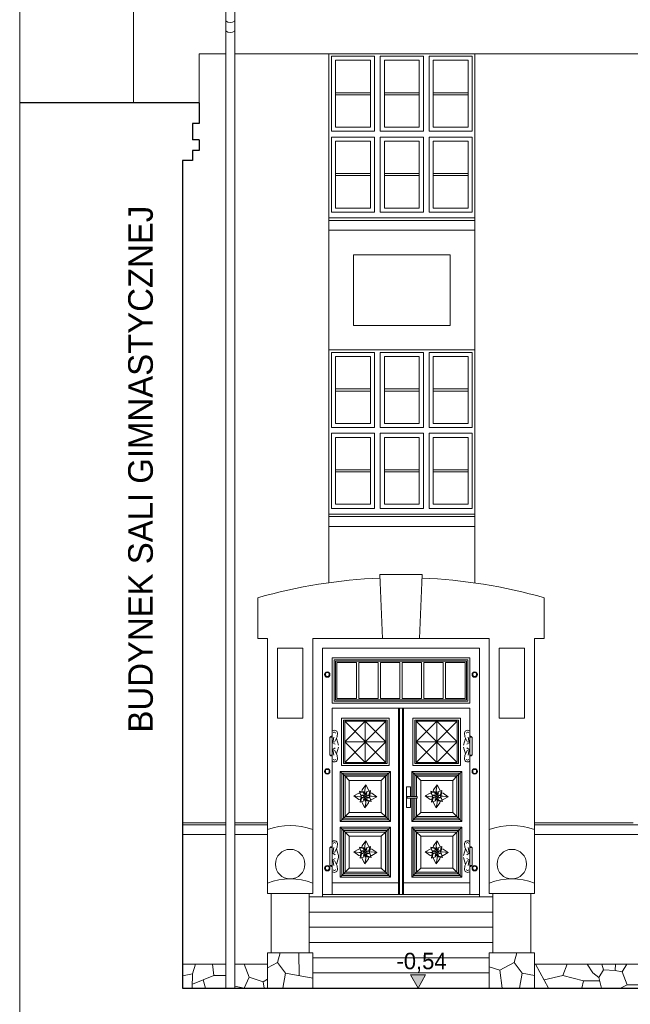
# Model space of a CAD drawing. Extents: x -394022 to -71759, y -12022 to 18278.
# Tile 8 of 91: x -323544 to -316105, y -4190 to 7808. Entities that reach past the tile are written whole.
import ezdxf

# ---------------------------------------------------------------- set-up
doc = ezdxf.new("R2010")
doc.units = 0
doc.header["$MEASUREMENT"] = 0
for name, color, linetype, lineweight in [('Arch opisy_Nr_Pióra__1', 7, 'Continuous', 25), ('ARCH TABELA_Nr_Pióra__21', 7, 'Continuous', 13), ('Arch wymiary_Nr_Pióra__21', 7, 'Continuous', 13), ('INWENT ODWODNIENIE_Nr_Pióra__21', 7, 'Continuous', 13), ('INWENT TEREN_Nr_Pióra__1', 7, 'Continuous', 25), ('INWENT. DRZWI_Nr_Pióra__21', 7, 'Continuous', 13), ('INWENT.ŚCIANY_Nr_Pióra__1', 7, 'Continuous', 25), ('INWENT.ŚCIANY_Nr_Pióra__21', 7, 'Continuous', 13), ('Istniejące schody_Nr_Pióra__21', 7, 'Continuous', 13)]:
    doc.layers.add(name, color=color, linetype=linetype, lineweight=lineweight)
doc.layers.add('Arch wymiary', color=7, linetype='Continuous')
doc.layers.add('INWENT.ŚCIANY_Nr_Pióra__2', color=7, linetype='Continuous', lineweight=13, true_color=0x7f7f7f)
doc.styles.add('GENERATED_STYLE_1', font='txt')
doc.styles.add('GENERATED_STYLE_4', font='txt')

# ---------------------------------------------------------------- blocks, each defined once
blk = doc.blocks.new('Wymiary_16', base_point=(-318690, -3992))
at = {"layer": 'Arch wymiary_Nr_Pióra__21', "linetype": 'Continuous'}
blk.add_hatch(color=256, dxfattribs=at).paths.add_polyline_path([(-318690, -3992), (-318783, -3832), (-318598, -3832)], flags=0)
for p, q in [((-318690, -3992), (-318783, -3832)), ((-318783, -3832), (-318598, -3832)), ((-318598, -3832), (-318690, -3992)), ((-318690, -3992), (-318810, -3992)), ((-318690, -3992), (-318570, -3992))]:
    blk.add_line(p, q, dxfattribs=at)
at = {"layer": 'Arch wymiary_Nr_Pióra__21', "insert": (-318953, -3800), "char_height": 200, "attachment_point": 7, "style": 'GENERATED_STYLE_1'}
blk.add_mtext('{-0,54}', dxfattribs=at)

msp = doc.modelspace()

# ---------------------------------------------------------------- linework, layer by layer
at = {"layer": 'ARCH TABELA_Nr_Pióra__21', "linetype": 'Continuous'}
msp.add_line((-323543.7, -11421.6), (-323543.7, 18278.4), dxfattribs=at)
at = {"layer": 'INWENT ODWODNIENIE_Nr_Pióra__21', "linetype": 'Continuous'}
for p, q in [((-321033.7, 10793.4), (-321033.7, -3991.8)), ((-320923.7, 10793.4), (-320923.7, -3991.8))]:
    msp.add_line(p, q, dxfattribs=at)
for centre in [(-320978.7, 7859.1), (-320978.7, 7739.1)]:
    msp.add_arc(centre, 86, 230.25507, 309.74493, dxfattribs=at)
at = {"layer": 'INWENT TEREN_Nr_Pióra__1', "linetype": 'Continuous'}
msp.add_line((-321558.7, -3991.8), (-276368.7, -3991.8), dxfattribs=at)
at = {"layer": 'INWENT. DRZWI_Nr_Pióra__21', "linetype": 'Continuous'}
for p, q in [((-319746.2, 7363.2), (-319746.2, 6448.2)), ((-319746.2, 7363.2), (-319221.2, 7363.2)), ((-319221.2, 6448.2), (-319221.2, 7363.2)), ((-319151.2, 6448.2), (-319151.2, 7363.2)), ((-319151.2, 7363.2), (-318626.2, 7363.2)), ((-318626.2, 6448.2), (-318626.2, 7363.2)), ((-318556.2, 6448.2), (-318556.2, 7363.2)), ((-318556.2, 7363.2), (-318031.2, 7363.2)), ((-318031.2, 6448.2), (-318031.2, 7363.2)), ((-319696.2, 6498.2), (-319696.2, 7313.2)), ((-319271.2, 7313.2), (-319696.2, 7313.2)), ((-319271.2, 6498.2), (-319271.2, 7313.2)), ((-319101.2, 6498.2), (-319101.2, 7313.2)), ((-319101.2, 7313.2), (-318676.2, 7313.2)), ((-318676.2, 6498.2), (-318676.2, 7313.2)), ((-318506.2, 6498.2), (-318506.2, 7313.2)), ((-318506.2, 7313.2), (-318081.2, 7313.2)), ((-318081.2, 6498.2), (-318081.2, 7313.2)), ((-319271.2, 6918.7), (-319696.2, 6918.7)), ((-319271.2, 6892.7), (-319696.2, 6892.7)), ((-319101.2, 6918.7), (-318676.2, 6918.7)), ((-319101.2, 6892.7), (-318676.2, 6892.7)), ((-318506.2, 6918.7), (-318081.2, 6918.7)), ((-318506.2, 6892.7), (-318081.2, 6892.7)), ((-319271.2, 6498.2), (-319696.2, 6498.2)), ((-319101.2, 6498.2), (-318676.2, 6498.2)), ((-318506.2, 6498.2), (-318081.2, 6498.2)), ((-319746.2, 6448.2), (-319221.2, 6448.2)), ((-319746.2, 6378.2), (-319221.2, 6378.2)), ((-319746.2, 6378.2), (-319746.2, 5463.2)), ((-319221.2, 5463.2), (-319221.2, 6378.2)), ((-319151.2, 6448.2), (-318626.2, 6448.2)), ((-319151.2, 5463.2), (-319151.2, 6378.2)), ((-319151.2, 6378.2), (-318626.2, 6378.2)), ((-318626.2, 5463.2), (-318626.2, 6378.2)), ((-318556.2, 6448.2), (-318031.2, 6448.2)), ((-318556.2, 5463.2), (-318556.2, 6378.2)), ((-318556.2, 6378.2), (-318031.2, 6378.2)), ((-318031.2, 5463.2), (-318031.2, 6378.2)), ((-319696.2, 5513.2), (-319696.2, 6328.2)), ((-319271.2, 6328.2), (-319696.2, 6328.2)), ((-319271.2, 5513.2), (-319271.2, 6328.2)), ((-319101.2, 5513.2), (-319101.2, 6328.2)), ((-319101.2, 6328.2), (-318676.2, 6328.2)), ((-318676.2, 5513.2), (-318676.2, 6328.2)), ((-318506.2, 5513.2), (-318506.2, 6328.2)), ((-318506.2, 6328.2), (-318081.2, 6328.2)), ((-318081.2, 5513.2), (-318081.2, 6328.2)), ((-319271.2, 5933.7), (-319696.2, 5933.7)), ((-319271.2, 5907.7), (-319696.2, 5907.7)), ((-319101.2, 5933.7), (-318676.2, 5933.7)), ((-319101.2, 5907.7), (-318676.2, 5907.7)), ((-318506.2, 5933.7), (-318081.2, 5933.7)), ((-318506.2, 5907.7), (-318081.2, 5907.7)), ((-319746.2, 5463.2), (-319221.2, 5463.2)), ((-319271.2, 5513.2), (-319696.2, 5513.2)), ((-319151.2, 5463.2), (-318626.2, 5463.2)), ((-319101.2, 5513.2), (-318676.2, 5513.2)), ((-318556.2, 5463.2), (-318031.2, 5463.2)), ((-318506.2, 5513.2), (-318081.2, 5513.2)), ((-319746.2, 3753.2), (-319746.2, 2838.2)), ((-319746.2, 3753.2), (-319221.2, 3753.2)), ((-319221.2, 2838.2), (-319221.2, 3753.2)), ((-319151.2, 2838.2), (-319151.2, 3753.2)), ((-319151.2, 3753.2), (-318626.2, 3753.2)), ((-318626.2, 2838.2), (-318626.2, 3753.2)), ((-318556.2, 2838.2), (-318556.2, 3753.2)), ((-318556.2, 3753.2), (-318031.2, 3753.2)), ((-318031.2, 2838.2), (-318031.2, 3753.2)), ((-319696.2, 2888.2), (-319696.2, 3703.2)), ((-319271.2, 3703.2), (-319696.2, 3703.2)), ((-319271.2, 2888.2), (-319271.2, 3703.2)), ((-319101.2, 2888.2), (-319101.2, 3703.2)), ((-319101.2, 3703.2), (-318676.2, 3703.2)), ((-318676.2, 2888.2), (-318676.2, 3703.2)), ((-318506.2, 2888.2), (-318506.2, 3703.2)), ((-318506.2, 3703.2), (-318081.2, 3703.2)), ((-318081.2, 2888.2), (-318081.2, 3703.2)), ((-319271.2, 3308.7), (-319696.2, 3308.7)), ((-319271.2, 3282.7), (-319696.2, 3282.7)), ((-319101.2, 3308.7), (-318676.2, 3308.7)), ((-319101.2, 3282.7), (-318676.2, 3282.7)), ((-318506.2, 3308.7), (-318081.2, 3308.7)), ((-318506.2, 3282.7), (-318081.2, 3282.7)), ((-319271.2, 2888.2), (-319696.2, 2888.2)), ((-319101.2, 2888.2), (-318676.2, 2888.2)), ((-318506.2, 2888.2), (-318081.2, 2888.2)), ((-319746.2, 2838.2), (-319221.2, 2838.2)), ((-319746.2, 2768.2), (-319221.2, 2768.2)), ((-319746.2, 2768.2), (-319746.2, 1853.2)), ((-319221.2, 1853.2), (-319221.2, 2768.2)), ((-319151.2, 2838.2), (-318626.2, 2838.2)), ((-319151.2, 1853.2), (-319151.2, 2768.2)), ((-319151.2, 2768.2), (-318626.2, 2768.2)), ((-318626.2, 1853.2), (-318626.2, 2768.2)), ((-318556.2, 2838.2), (-318031.2, 2838.2)), ((-318556.2, 1853.2), (-318556.2, 2768.2)), ((-318556.2, 2768.2), (-318031.2, 2768.2)), ((-318031.2, 1853.2), (-318031.2, 2768.2)), ((-319696.2, 1903.2), (-319696.2, 2718.2)), ((-319271.2, 2718.2), (-319696.2, 2718.2)), ((-319271.2, 1903.2), (-319271.2, 2718.2)), ((-319101.2, 1903.2), (-319101.2, 2718.2)), ((-319101.2, 2718.2), (-318676.2, 2718.2)), ((-318676.2, 1903.2), (-318676.2, 2718.2)), ((-318506.2, 1903.2), (-318506.2, 2718.2)), ((-318506.2, 2718.2), (-318081.2, 2718.2)), ((-318081.2, 1903.2), (-318081.2, 2718.2)), ((-319271.2, 2323.7), (-319696.2, 2323.7)), ((-319271.2, 2297.7), (-319696.2, 2297.7)), ((-319101.2, 2323.7), (-318676.2, 2323.7)), ((-319101.2, 2297.7), (-318676.2, 2297.7)), ((-318506.2, 2323.7), (-318081.2, 2323.7)), ((-318506.2, 2297.7), (-318081.2, 2297.7)), ((-319746.2, 1853.2), (-319221.2, 1853.2)), ((-319271.2, 1903.2), (-319696.2, 1903.2)), ((-319151.2, 1853.2), (-318626.2, 1853.2)), ((-319101.2, 1903.2), (-318676.2, 1903.2)), ((-318556.2, 1853.2), (-318031.2, 1853.2)), ((-318506.2, 1903.2), (-318081.2, 1903.2)), ((-318058.7, 33.2), (-319738.7, 33.2)), ((-319738.7, -521.8), (-319738.7, 33.2)), ((-319738.7, -496.8), (-319738.7, 8.2)), ((-319713.7, -496.8), (-319713.7, 8.2)), ((-318083.7, 8.2), (-319713.7, 8.2)), ((-318083.7, -496.8), (-318083.7, 8.2)), ((-318058.7, -521.8), (-318058.7, 33.2)), ((-319696.2, -479.3), (-319696.2, -9.3)), ((-318101.2, -9.3), (-319696.2, -9.3)), ((-319678.7, -461.8), (-319678.7, -26.8)), ((-319440.4, -26.8), (-319678.7, -26.8)), ((-319440.4, -461.8), (-319440.4, -26.8)), ((-319414.4, -461.8), (-319414.4, -26.8)), ((-319176.1, -26.8), (-319414.4, -26.8)), ((-319176.1, -461.8), (-319176.1, -26.8)), ((-319150.1, -461.8), (-319150.1, -26.8)), ((-318911.7, -26.8), (-319150.1, -26.8)), ((-318911.7, -461.8), (-318911.7, -26.8)), ((-318885.7, -461.8), (-318885.7, -26.8)), ((-318647.4, -26.8), (-318885.7, -26.8)), ((-318647.4, -461.8), (-318647.4, -26.8)), ((-318621.4, -461.8), (-318621.4, -26.8)), ((-318383.1, -26.8), (-318621.4, -26.8)), ((-318383.1, -461.8), (-318383.1, -26.8)), ((-318118.7, -26.8), (-318357.1, -26.8)), ((-318357.1, -461.8), (-318357.1, -26.8)), ((-318118.7, -461.8), (-318118.7, -26.8)), ((-318101.2, -479.3), (-318101.2, -9.3)), ((-318101.2, -479.3), (-319696.2, -479.3)), ((-319440.4, -461.8), (-319678.7, -461.8)), ((-319176.1, -461.8), (-319414.4, -461.8)), ((-318911.7, -461.8), (-319150.1, -461.8)), ((-318647.4, -461.8), (-318885.7, -461.8)), ((-318383.1, -461.8), (-318621.4, -461.8)), ((-318118.7, -461.8), (-318357.1, -461.8)), ((-318058.7, -521.8), (-319738.7, -521.8)), ((-318058.7, -581.8), (-319738.7, -581.8)), ((-319738.7, -2851.8), (-319738.7, -581.8)), ((-318083.7, -496.8), (-319713.7, -496.8)), ((-318928.7, -2851.8), (-318928.7, -581.8)), ((-318918.7, -2851.8), (-318918.7, -581.8)), ((-318878.7, -2851.8), (-318878.7, -581.8)), ((-318868.7, -2851.8), (-318868.7, -581.8)), ((-318058.7, -2851.8), (-318058.7, -581.8)), ((-319623.7, -701.8), (-319043.7, -701.8)), ((-319623.7, -701.8), (-319623.7, -1281.8)), ((-319043.7, -701.8), (-319043.7, -1281.8)), ((-318173.7, -701.8), (-318753.7, -701.8)), ((-318753.7, -701.8), (-318753.7, -1281.8)), ((-318173.7, -701.8), (-318173.7, -1281.8)), ((-319598.7, -726.8), (-319598.7, -1256.8)), ((-319598.7, -726.8), (-319068.7, -726.8)), ((-319583.7, -741.8), (-319583.7, -1241.8)), ((-319583.7, -741.8), (-319083.7, -741.8)), ((-319083.7, -1241.8), (-319583.7, -741.8)), ((-319083.7, -741.8), (-319583.7, -1241.8)), ((-319333.7, -741.8), (-319583.7, -991.8)), ((-319333.7, -741.8), (-319333.7, -1241.8)), ((-319083.7, -991.8), (-319333.7, -741.8)), ((-319083.7, -741.8), (-319083.7, -1241.8)), ((-319068.7, -726.8), (-319068.7, -1256.8)), ((-318728.7, -726.8), (-318728.7, -1256.8)), ((-318198.7, -726.8), (-318728.7, -726.8)), ((-318213.7, -741.8), (-318713.7, -741.8)), ((-318713.7, -741.8), (-318713.7, -1241.8)), ((-318713.7, -1241.8), (-318213.7, -741.8)), ((-318713.7, -741.8), (-318213.7, -1241.8)), ((-318713.7, -991.8), (-318463.7, -741.8)), ((-318463.7, -741.8), (-318463.7, -1241.8)), ((-318463.7, -741.8), (-318213.7, -991.8)), ((-318213.7, -741.8), (-318213.7, -1241.8)), ((-318198.7, -726.8), (-318198.7, -1256.8)), ((-319763.7, -1153.9), (-319763.7, -933.9)), ((-319763.7, -933.9), (-319738.7, -933.9)), ((-319738.7, -933.9), (-319738.7, -1153.9)), ((-319715.1, -933), (-319727.9, -1003)), ((-319676.4, -932.3), (-319708.6, -995.4)), ((-319685, -949.2), (-319658.7, -1031.3)), ((-319673.8, -883.9), (-319676.4, -932.3)), ((-318112.4, -949.2), (-318138.8, -1031.3)), ((-318123.6, -883.9), (-318121, -932.3)), ((-318121, -932.3), (-318088.8, -995.4)), ((-318082.4, -933), (-318069.5, -1003)), ((-318033.7, -933.9), (-318058.7, -933.9)), ((-318058.7, -933.9), (-318058.7, -1153.9)), ((-318033.7, -1153.9), (-318033.7, -933.9)), ((-319727.9, -1003), (-319701.1, -1021.7)), ((-319727.9, -1084.8), (-319701.1, -1066.2)), ((-319685, -1138.7), (-319658.7, -1056.6)), ((-319083.7, -991.8), (-319583.7, -991.8)), ((-319583.7, -991.8), (-319333.7, -1241.8)), ((-319333.7, -1241.8), (-319083.7, -991.8)), ((-318713.7, -991.8), (-318213.7, -991.8)), ((-318463.7, -1241.8), (-318713.7, -991.8)), ((-318213.7, -991.8), (-318463.7, -1241.8)), ((-318112.4, -1138.7), (-318138.8, -1056.6)), ((-318069.5, -1003), (-318096.4, -1021.7)), ((-318069.5, -1084.8), (-318096.4, -1066.2)), ((-319738.7, -1153.9), (-319763.7, -1153.9)), ((-319715.1, -1154.8), (-319727.9, -1084.8)), ((-319676.4, -1155.5), (-319708.6, -1092.5)), ((-319673.8, -1204), (-319676.4, -1155.5)), ((-318123.6, -1204), (-318121, -1155.5)), ((-318121, -1155.5), (-318088.8, -1092.5)), ((-318082.4, -1154.8), (-318069.5, -1084.8)), ((-318058.7, -1153.9), (-318033.7, -1153.9)), ((-319623.7, -1281.8), (-319043.7, -1281.8)), ((-319598.7, -1256.8), (-319068.7, -1256.8)), ((-319583.7, -1241.8), (-319083.7, -1241.8)), ((-318173.7, -1281.8), (-318753.7, -1281.8)), ((-318198.7, -1256.8), (-318728.7, -1256.8)), ((-318213.7, -1241.8), (-318713.7, -1241.8)), ((-319028.7, -1351.8), (-319638.7, -1351.8)), ((-319638.7, -1351.8), (-319638.7, -1961.8)), ((-319638.7, -1351.8), (-319578.7, -1411.8)), ((-319618.7, -1371.8), (-319618.7, -1941.8)), ((-319048.7, -1371.8), (-319618.7, -1371.8)), ((-319068.7, -1391.8), (-319598.7, -1391.8)), ((-319598.7, -1391.8), (-319598.7, -1921.8)), ((-319088.7, -1411.8), (-319578.7, -1411.8)), ((-319578.7, -1411.8), (-319578.7, -1901.8)), ((-319578.7, -1411.8), (-319528.7, -1461.8)), ((-319088.7, -1411.8), (-319138.7, -1461.8)), ((-319028.7, -1351.8), (-319088.7, -1411.8)), ((-319088.7, -1411.8), (-319088.7, -1901.8)), ((-319068.7, -1391.8), (-319068.7, -1921.8)), ((-319048.7, -1371.8), (-319048.7, -1941.8)), ((-319028.7, -1351.8), (-319028.7, -1961.8)), ((-318158.7, -1351.8), (-318768.7, -1351.8)), ((-318768.7, -1351.8), (-318768.7, -1656.8)), ((-318768.7, -1351.8), (-318708.7, -1411.8)), ((-318748.7, -1371.8), (-318748.7, -1656.8)), ((-318178.7, -1371.8), (-318748.7, -1371.8)), ((-318198.7, -1391.8), (-318728.7, -1391.8)), ((-318728.7, -1391.8), (-318728.7, -1656.8)), ((-318218.7, -1411.8), (-318708.7, -1411.8)), ((-318708.7, -1411.8), (-318708.7, -1656.8)), ((-318708.7, -1411.8), (-318658.7, -1461.8)), ((-318218.7, -1411.8), (-318268.7, -1461.8)), ((-318158.7, -1351.8), (-318218.7, -1411.8)), ((-318218.7, -1411.8), (-318218.7, -1901.8)), ((-318198.7, -1391.8), (-318198.7, -1921.8)), ((-318178.7, -1371.8), (-318178.7, -1941.8)), ((-318158.7, -1351.8), (-318158.7, -1961.8)), ((-319528.7, -1461.8), (-319528.7, -1851.8)), ((-319138.7, -1461.8), (-319528.7, -1461.8)), ((-319328.4, -1516.8), (-319372.7, -1578.1)), ((-319338.8, -1580.4), (-319328.4, -1516.8)), ((-319328.4, -1516.8), (-319294.8, -1578.1)), ((-319138.7, -1461.8), (-319138.7, -1851.8)), ((-318783.7, -1541.8), (-318833.7, -1541.8)), ((-318833.7, -1541.8), (-318833.7, -1791.8)), ((-318783.7, -1656.8), (-318783.7, -1541.8)), ((-318658.7, -1461.8), (-318658.7, -1851.8)), ((-318268.7, -1461.8), (-318658.7, -1461.8)), ((-318458.4, -1516.8), (-318502.7, -1578.1)), ((-318468.8, -1580.4), (-318458.4, -1516.8)), ((-318458.4, -1516.8), (-318424.8, -1578.1)), ((-318268.7, -1461.8), (-318268.7, -1851.8)), ((-319473.7, -1651.5), (-319412.5, -1617.8)), ((-319473.7, -1651.5), (-319412.5, -1695.8)), ((-319410.2, -1661.8), (-319473.7, -1651.5)), ((-319412.5, -1617.8), (-319397.6, -1615.5)), ((-319381, -1659.2), (-319410.2, -1661.8)), ((-319388.3, -1643.8), (-319404.9, -1593.3)), ((-319346.8, -1602.2), (-319404.9, -1593.3)), ((-319388.3, -1669.8), (-319397.2, -1728)), ((-319355, -1610.2), (-319393.5, -1604.3)), ((-319374.8, -1646.4), (-319388.3, -1643.8)), ((-319374.8, -1667.2), (-319388.3, -1669.8)), ((-319380.4, -1678.1), (-319386.3, -1716.6)), ((-319368.9, -1643.8), (-319383.2, -1650.1)), ((-319379.7, -1665.1), (-319383.2, -1650.1)), ((-319357.6, -1640.8), (-319381, -1636.2)), ((-319359.2, -1674), (-319380.4, -1678.1)), ((-319368.9, -1669.9), (-319379.7, -1665.1)), ((-319372.7, -1578.1), (-319375.9, -1597.8)), ((-319352.8, -1650.7), (-319368.9, -1643.8)), ((-319352.8, -1662.9), (-319368.9, -1669.9)), ((-319350.9, -1631.3), (-319355, -1610.2)), ((-319339.9, -1637.8), (-319346.8, -1602.2)), ((-319339.9, -1675.9), (-319346.8, -1711.4)), ((-319333.7, -1636.8), (-319338.8, -1580.4)), ((-319333.7, -1676.8), (-319328.7, -1733.2)), ((-319327.6, -1637.8), (-319320.7, -1602.2)), ((-319327.6, -1675.9), (-319320.7, -1711.4)), ((-319320.7, -1602.2), (-319270.3, -1585.6)), ((-319317.7, -1632.9), (-319313.2, -1609.6)), ((-319314.7, -1650.7), (-319298.6, -1643.8)), ((-319314.7, -1662.9), (-319298.6, -1669.9)), ((-319309.8, -1672.9), (-319286.5, -1677.4)), ((-319308.2, -1639.7), (-319287.1, -1635.6)), ((-319298.6, -1643.8), (-319287.8, -1648.5)), ((-319298.6, -1669.9), (-319284.3, -1663.5)), ((-319294.8, -1578.1), (-319292.4, -1592.9)), ((-319292.6, -1646.4), (-319279.2, -1643.8)), ((-319292.6, -1667.2), (-319279.2, -1669.8)), ((-319287.8, -1648.5), (-319284.3, -1663.5)), ((-319287.1, -1635.6), (-319281.2, -1597.1)), ((-319286.4, -1654.4), (-319257.3, -1651.8)), ((-319279.2, -1643.8), (-319270.3, -1585.6)), ((-319279.2, -1669.8), (-319262.5, -1720.3)), ((-319255, -1617.8), (-319274.7, -1614.7)), ((-319257.3, -1651.8), (-319193.7, -1662.1)), ((-319193.7, -1662.1), (-319255, -1617.8)), ((-319193.7, -1662.1), (-319255, -1695.8)), ((-318823.7, -1656.8), (-318703.7, -1656.8)), ((-318823.7, -1676.8), (-318823.7, -1656.8)), ((-318703.7, -1676.8), (-318823.7, -1676.8)), ((-318783.7, -1791.8), (-318783.7, -1676.8)), ((-318768.7, -1676.8), (-318768.7, -1961.8)), ((-318748.7, -1676.8), (-318748.7, -1941.8)), ((-318728.7, -1676.8), (-318728.7, -1921.8)), ((-318708.7, -1676.8), (-318708.7, -1901.8)), ((-318703.7, -1656.8), (-318703.7, -1676.8)), ((-318603.7, -1651.5), (-318542.5, -1617.8)), ((-318603.7, -1651.5), (-318542.5, -1695.8)), ((-318540.2, -1661.8), (-318603.7, -1651.5)), ((-318542.5, -1617.8), (-318527.6, -1615.5)), ((-318511, -1659.2), (-318540.2, -1661.8)), ((-318518.3, -1643.8), (-318534.9, -1593.3)), ((-318476.8, -1602.2), (-318534.9, -1593.3)), ((-318518.3, -1669.8), (-318527.2, -1728)), ((-318485, -1610.2), (-318523.5, -1604.3)), ((-318504.8, -1646.4), (-318518.3, -1643.8)), ((-318504.8, -1667.2), (-318518.3, -1669.8)), ((-318510.4, -1678.1), (-318516.3, -1716.6)), ((-318498.9, -1643.8), (-318513.2, -1650.1)), ((-318509.7, -1665.1), (-318513.2, -1650.1)), ((-318487.6, -1640.8), (-318511, -1636.2)), ((-318489.2, -1674), (-318510.4, -1678.1)), ((-318498.9, -1669.9), (-318509.7, -1665.1)), ((-318502.7, -1578.1), (-318505.9, -1597.8)), ((-318482.8, -1650.7), (-318498.9, -1643.8)), ((-318482.8, -1662.9), (-318498.9, -1669.9)), ((-318480.9, -1631.3), (-318485, -1610.2)), ((-318469.9, -1637.8), (-318476.8, -1602.2)), ((-318469.9, -1675.9), (-318476.8, -1711.4)), ((-318463.7, -1636.8), (-318468.8, -1580.4)), ((-318463.7, -1676.8), (-318458.7, -1733.2)), ((-318457.6, -1637.8), (-318450.7, -1602.2)), ((-318457.6, -1675.9), (-318450.7, -1711.4)), ((-318450.7, -1602.2), (-318400.3, -1585.6)), ((-318447.7, -1632.9), (-318443.2, -1609.6)), ((-318444.7, -1650.7), (-318428.6, -1643.8)), ((-318444.7, -1662.9), (-318428.6, -1669.9)), ((-318439.8, -1672.9), (-318416.5, -1677.4)), ((-318438.2, -1639.7), (-318417.1, -1635.6)), ((-318428.6, -1643.8), (-318417.8, -1648.5)), ((-318428.6, -1669.9), (-318414.3, -1663.5)), ((-318424.8, -1578.1), (-318422.4, -1592.9)), ((-318422.6, -1646.4), (-318409.2, -1643.8)), ((-318422.6, -1667.2), (-318409.2, -1669.8)), ((-318417.8, -1648.5), (-318414.3, -1663.5)), ((-318417.1, -1635.6), (-318411.2, -1597.1)), ((-318416.4, -1654.4), (-318387.3, -1651.8)), ((-318409.2, -1643.8), (-318400.3, -1585.6)), ((-318409.2, -1669.8), (-318392.5, -1720.3)), ((-318385, -1617.8), (-318404.7, -1614.7)), ((-318387.3, -1651.8), (-318323.7, -1662.1)), ((-318323.7, -1662.1), (-318385, -1617.8)), ((-318323.7, -1662.1), (-318385, -1695.8)), ((-319412.5, -1695.8), (-319392.8, -1699)), ((-319346.8, -1711.4), (-319397.2, -1728)), ((-319372.7, -1735.6), (-319375.1, -1720.7)), ((-319339, -1796.8), (-319372.7, -1735.6)), ((-319349.8, -1680.7), (-319354.3, -1704)), ((-319328.7, -1733.2), (-319339, -1796.8)), ((-319339, -1796.8), (-319294.8, -1735.6)), ((-319320.7, -1711.4), (-319262.5, -1720.3)), ((-319316.6, -1682.3), (-319312.5, -1703.5)), ((-319312.5, -1703.5), (-319274, -1709.4)), ((-319294.8, -1735.6), (-319291.6, -1715.8)), ((-319255, -1695.8), (-319269.8, -1698.2)), ((-318833.7, -1791.8), (-318783.7, -1791.8)), ((-318542.5, -1695.8), (-318522.8, -1699)), ((-318476.8, -1711.4), (-318527.2, -1728)), ((-318502.7, -1735.6), (-318505.1, -1720.7)), ((-318469, -1796.8), (-318502.7, -1735.6)), ((-318479.8, -1680.7), (-318484.3, -1704)), ((-318458.7, -1733.2), (-318469, -1796.8)), ((-318469, -1796.8), (-318424.8, -1735.6)), ((-318450.7, -1711.4), (-318392.5, -1720.3)), ((-318446.6, -1682.3), (-318442.5, -1703.5)), ((-318442.5, -1703.5), (-318404, -1709.4)), ((-318424.8, -1735.6), (-318421.6, -1715.8)), ((-318385, -1695.8), (-318399.8, -1698.2)), ((-319638.7, -1961.8), (-319578.7, -1901.8)), ((-319578.7, -1901.8), (-319528.7, -1851.8)), ((-319088.7, -1901.8), (-319578.7, -1901.8)), ((-319138.7, -1851.8), (-319528.7, -1851.8)), ((-319088.7, -1901.8), (-319138.7, -1851.8)), ((-319028.7, -1961.8), (-319088.7, -1901.8)), ((-318768.7, -1961.8), (-318708.7, -1901.8)), ((-318708.7, -1901.8), (-318658.7, -1851.8)), ((-318218.7, -1901.8), (-318708.7, -1901.8)), ((-318268.7, -1851.8), (-318658.7, -1851.8)), ((-318218.7, -1901.8), (-318268.7, -1851.8)), ((-318158.7, -1961.8), (-318218.7, -1901.8)), ((-319028.7, -1961.8), (-319638.7, -1961.8)), ((-319028.7, -2031.8), (-319638.7, -2031.8)), ((-319638.7, -2031.8), (-319638.7, -2641.8)), ((-319638.7, -2031.8), (-319578.7, -2091.8)), ((-319048.7, -1941.8), (-319618.7, -1941.8)), ((-319068.7, -1921.8), (-319598.7, -1921.8)), ((-319028.7, -2031.8), (-319088.7, -2091.8)), ((-319028.7, -2031.8), (-319028.7, -2641.8)), ((-318158.7, -1961.8), (-318768.7, -1961.8)), ((-318158.7, -2031.8), (-318768.7, -2031.8)), ((-318768.7, -2031.8), (-318768.7, -2641.8)), ((-318768.7, -2031.8), (-318708.7, -2091.8)), ((-318178.7, -1941.8), (-318748.7, -1941.8)), ((-318198.7, -1921.8), (-318728.7, -1921.8)), ((-318158.7, -2031.8), (-318218.7, -2091.8)), ((-318158.7, -2031.8), (-318158.7, -2641.8)), ((-319618.7, -2051.8), (-319618.7, -2621.8)), ((-319048.7, -2051.8), (-319618.7, -2051.8)), ((-319068.7, -2071.8), (-319598.7, -2071.8)), ((-319598.7, -2071.8), (-319598.7, -2601.8)), ((-319088.7, -2091.8), (-319578.7, -2091.8)), ((-319578.7, -2091.8), (-319578.7, -2581.8)), ((-319578.7, -2091.8), (-319528.7, -2141.8)), ((-319528.7, -2141.8), (-319528.7, -2531.8)), ((-319138.7, -2141.8), (-319528.7, -2141.8)), ((-319088.7, -2091.8), (-319138.7, -2141.8)), ((-319138.7, -2141.8), (-319138.7, -2531.8)), ((-319088.7, -2091.8), (-319088.7, -2581.8)), ((-319068.7, -2071.8), (-319068.7, -2601.8)), ((-319048.7, -2051.8), (-319048.7, -2621.8)), ((-318748.7, -2051.8), (-318748.7, -2621.8)), ((-318178.7, -2051.8), (-318748.7, -2051.8)), ((-318198.7, -2071.8), (-318728.7, -2071.8)), ((-318728.7, -2071.8), (-318728.7, -2601.8)), ((-318218.7, -2091.8), (-318708.7, -2091.8)), ((-318708.7, -2091.8), (-318708.7, -2581.8)), ((-318708.7, -2091.8), (-318658.7, -2141.8)), ((-318658.7, -2141.8), (-318658.7, -2531.8)), ((-318268.7, -2141.8), (-318658.7, -2141.8)), ((-318218.7, -2091.8), (-318268.7, -2141.8)), ((-318268.7, -2141.8), (-318268.7, -2531.8)), ((-318218.7, -2091.8), (-318218.7, -2581.8)), ((-318198.7, -2071.8), (-318198.7, -2601.8)), ((-318178.7, -2051.8), (-318178.7, -2621.8)), ((-319715.1, -2278.8), (-319727.9, -2348.8)), ((-319676.4, -2278.1), (-319708.6, -2341.1)), ((-319673.8, -2229.7), (-319676.4, -2278.1)), ((-319388.3, -2323.8), (-319404.9, -2273.3)), ((-319346.8, -2282.2), (-319404.9, -2273.3)), ((-319372.7, -2258.1), (-319375.9, -2277.8)), ((-319328.4, -2196.8), (-319372.7, -2258.1)), ((-319338.8, -2260.4), (-319328.4, -2196.8)), ((-319333.7, -2316.8), (-319338.8, -2260.4)), ((-319328.4, -2196.8), (-319294.8, -2258.1)), ((-319320.7, -2282.2), (-319270.3, -2265.6)), ((-319294.8, -2258.1), (-319292.4, -2272.9)), ((-319287.1, -2315.6), (-319281.2, -2277.1)), ((-319279.2, -2323.8), (-319270.3, -2265.6)), ((-318518.3, -2323.8), (-318534.9, -2273.3)), ((-318476.8, -2282.2), (-318534.9, -2273.3)), ((-318502.7, -2258.1), (-318505.9, -2277.8)), ((-318458.4, -2196.8), (-318502.7, -2258.1)), ((-318468.8, -2260.4), (-318458.4, -2196.8)), ((-318463.7, -2316.8), (-318468.8, -2260.4)), ((-318458.4, -2196.8), (-318424.8, -2258.1)), ((-318450.7, -2282.2), (-318400.3, -2265.6)), ((-318424.8, -2258.1), (-318422.4, -2272.9)), ((-318417.1, -2315.6), (-318411.2, -2277.1)), ((-318409.2, -2323.8), (-318400.3, -2265.6)), ((-318123.6, -2229.7), (-318121, -2278.1)), ((-318121, -2278.1), (-318088.8, -2341.1)), ((-318082.4, -2278.8), (-318069.5, -2348.8)), ((-319738.7, -2279.7), (-319763.7, -2279.7)), ((-319763.7, -2279.7), (-319763.7, -2499.7)), ((-319738.7, -2499.7), (-319738.7, -2279.7)), ((-319727.9, -2348.8), (-319701.1, -2367.5)), ((-319685, -2295), (-319658.7, -2377)), ((-319658.7, -2402.4), (-319658.7, -2377)), ((-319473.7, -2331.5), (-319412.5, -2297.8)), ((-319473.7, -2331.5), (-319412.5, -2375.8)), ((-319410.2, -2341.8), (-319473.7, -2331.5)), ((-319412.5, -2297.8), (-319397.6, -2295.5)), ((-319412.5, -2375.8), (-319392.8, -2379)), ((-319381, -2339.2), (-319410.2, -2341.8)), ((-319388.3, -2349.8), (-319397.2, -2408)), ((-319346.8, -2391.4), (-319397.2, -2408)), ((-319355, -2290.2), (-319393.5, -2284.3)), ((-319374.8, -2326.4), (-319388.3, -2323.8)), ((-319374.8, -2347.2), (-319388.3, -2349.8)), ((-319380.4, -2358.1), (-319386.3, -2396.6)), ((-319368.9, -2323.8), (-319383.2, -2330.1)), ((-319379.7, -2345.1), (-319383.2, -2330.1)), ((-319357.6, -2320.8), (-319381, -2316.2)), ((-319359.2, -2354), (-319380.4, -2358.1)), ((-319368.9, -2349.9), (-319379.7, -2345.1)), ((-319352.8, -2330.7), (-319368.9, -2323.8)), ((-319352.8, -2342.9), (-319368.9, -2349.9)), ((-319350.9, -2311.3), (-319355, -2290.2)), ((-319349.8, -2360.7), (-319354.3, -2384)), ((-319339.9, -2317.8), (-319346.8, -2282.2)), ((-319339.9, -2355.9), (-319346.8, -2391.4)), ((-319333.7, -2356.8), (-319328.7, -2413.2)), ((-319327.6, -2317.8), (-319320.7, -2282.2)), ((-319327.6, -2355.9), (-319320.7, -2391.4)), ((-319320.7, -2391.4), (-319262.5, -2400.3)), ((-319317.7, -2312.9), (-319313.2, -2289.6)), ((-319316.6, -2362.3), (-319312.5, -2383.5)), ((-319314.7, -2330.7), (-319298.6, -2323.8)), ((-319314.7, -2342.9), (-319298.6, -2349.9)), ((-319312.5, -2383.5), (-319274, -2389.4)), ((-319309.8, -2352.9), (-319286.5, -2357.4)), ((-319308.2, -2319.7), (-319287.1, -2315.6)), ((-319298.6, -2323.8), (-319287.8, -2328.5)), ((-319298.6, -2349.9), (-319284.3, -2343.5)), ((-319294.8, -2415.6), (-319291.6, -2395.8)), ((-319292.6, -2326.4), (-319279.2, -2323.8)), ((-319292.6, -2347.2), (-319279.2, -2349.8)), ((-319287.8, -2328.5), (-319284.3, -2343.5)), ((-319286.4, -2334.4), (-319257.3, -2331.8)), ((-319279.2, -2349.8), (-319262.5, -2400.3)), ((-319255, -2297.8), (-319274.7, -2294.7)), ((-319255, -2375.8), (-319269.8, -2378.2)), ((-319257.3, -2331.8), (-319193.7, -2342.1)), ((-319193.7, -2342.1), (-319255, -2297.8)), ((-319193.7, -2342.1), (-319255, -2375.8)), ((-318603.7, -2331.5), (-318542.5, -2297.8)), ((-318603.7, -2331.5), (-318542.5, -2375.8)), ((-318540.2, -2341.8), (-318603.7, -2331.5)), ((-318542.5, -2297.8), (-318527.6, -2295.5)), ((-318542.5, -2375.8), (-318522.8, -2379)), ((-318511, -2339.2), (-318540.2, -2341.8)), ((-318518.3, -2349.8), (-318527.2, -2408)), ((-318476.8, -2391.4), (-318527.2, -2408)), ((-318485, -2290.2), (-318523.5, -2284.3)), ((-318504.8, -2326.4), (-318518.3, -2323.8)), ((-318504.8, -2347.2), (-318518.3, -2349.8)), ((-318510.4, -2358.1), (-318516.3, -2396.6)), ((-318498.9, -2323.8), (-318513.2, -2330.1)), ((-318509.7, -2345.1), (-318513.2, -2330.1)), ((-318487.6, -2320.8), (-318511, -2316.2)), ((-318489.2, -2354), (-318510.4, -2358.1)), ((-318498.9, -2349.9), (-318509.7, -2345.1)), ((-318482.8, -2330.7), (-318498.9, -2323.8)), ((-318482.8, -2342.9), (-318498.9, -2349.9)), ((-318480.9, -2311.3), (-318485, -2290.2)), ((-318479.8, -2360.7), (-318484.3, -2384)), ((-318469.9, -2317.8), (-318476.8, -2282.2)), ((-318469.9, -2355.9), (-318476.8, -2391.4)), ((-318463.7, -2356.8), (-318458.7, -2413.2)), ((-318457.6, -2317.8), (-318450.7, -2282.2)), ((-318457.6, -2355.9), (-318450.7, -2391.4)), ((-318450.7, -2391.4), (-318392.5, -2400.3)), ((-318447.7, -2312.9), (-318443.2, -2289.6)), ((-318446.6, -2362.3), (-318442.5, -2383.5)), ((-318444.7, -2330.7), (-318428.6, -2323.8)), ((-318444.7, -2342.9), (-318428.6, -2349.9)), ((-318442.5, -2383.5), (-318404, -2389.4)), ((-318439.8, -2352.9), (-318416.5, -2357.4)), ((-318438.2, -2319.7), (-318417.1, -2315.6)), ((-318428.6, -2323.8), (-318417.8, -2328.5)), ((-318428.6, -2349.9), (-318414.3, -2343.5)), ((-318424.8, -2415.6), (-318421.6, -2395.8)), ((-318422.6, -2326.4), (-318409.2, -2323.8)), ((-318422.6, -2347.2), (-318409.2, -2349.8)), ((-318417.8, -2328.5), (-318414.3, -2343.5)), ((-318416.4, -2334.4), (-318387.3, -2331.8)), ((-318409.2, -2349.8), (-318392.5, -2400.3)), ((-318385, -2297.8), (-318404.7, -2294.7)), ((-318385, -2375.8), (-318399.8, -2378.2)), ((-318387.3, -2331.8), (-318323.7, -2342.1)), ((-318323.7, -2342.1), (-318385, -2297.8)), ((-318323.7, -2342.1), (-318385, -2375.8)), ((-318112.4, -2295), (-318138.8, -2377)), ((-318069.5, -2348.8), (-318096.4, -2367.5)), ((-318058.7, -2279.7), (-318033.7, -2279.7)), ((-318058.7, -2499.7), (-318058.7, -2279.7)), ((-318033.7, -2279.7), (-318033.7, -2499.7)), ((-319763.7, -2499.7), (-319738.7, -2499.7)), ((-319727.9, -2430.6), (-319701.1, -2411.9)), ((-319715.1, -2500.6), (-319727.9, -2430.6)), ((-319676.4, -2501.3), (-319708.6, -2438.3)), ((-319685, -2484.5), (-319658.7, -2402.4)), ((-319673.8, -2549.8), (-319676.4, -2501.3)), ((-319372.7, -2415.6), (-319375.1, -2400.7)), ((-319339, -2476.8), (-319372.7, -2415.6)), ((-319328.7, -2413.2), (-319339, -2476.8)), ((-319339, -2476.8), (-319294.8, -2415.6)), ((-318502.7, -2415.6), (-318505.1, -2400.7)), ((-318469, -2476.8), (-318502.7, -2415.6)), ((-318458.7, -2413.2), (-318469, -2476.8)), ((-318469, -2476.8), (-318424.8, -2415.6)), ((-318112.4, -2484.5), (-318138.8, -2402.4)), ((-318123.6, -2549.8), (-318121, -2501.3)), ((-318121, -2501.3), (-318088.8, -2438.3)), ((-318069.5, -2430.6), (-318096.4, -2411.9)), ((-318082.4, -2500.6), (-318069.5, -2430.6)), ((-318033.7, -2499.7), (-318058.7, -2499.7)), ((-319638.7, -2641.8), (-319578.7, -2581.8)), ((-319048.7, -2621.8), (-319618.7, -2621.8)), ((-319068.7, -2601.8), (-319598.7, -2601.8)), ((-319578.7, -2581.8), (-319528.7, -2531.8)), ((-319088.7, -2581.8), (-319578.7, -2581.8)), ((-319138.7, -2531.8), (-319528.7, -2531.8)), ((-319088.7, -2581.8), (-319138.7, -2531.8)), ((-319028.7, -2641.8), (-319088.7, -2581.8)), ((-318768.7, -2641.8), (-318708.7, -2581.8)), ((-318178.7, -2621.8), (-318748.7, -2621.8)), ((-318198.7, -2601.8), (-318728.7, -2601.8)), ((-318708.7, -2581.8), (-318658.7, -2531.8)), ((-318218.7, -2581.8), (-318708.7, -2581.8)), ((-318268.7, -2531.8), (-318658.7, -2531.8)), ((-318218.7, -2581.8), (-318268.7, -2531.8)), ((-318158.7, -2641.8), (-318218.7, -2581.8)), ((-318928.7, -2711.8), (-319738.7, -2711.8)), ((-319028.7, -2641.8), (-319638.7, -2641.8)), ((-318058.7, -2711.8), (-318868.7, -2711.8)), ((-318158.7, -2641.8), (-318768.7, -2641.8))]:
    msp.add_line(p, q, dxfattribs=at)
for centre, radius in [((-319796.2, -171.8), 32.5), ((-319796.2, -171.8), 24), ((-318001.2, -171.8), 32.5), ((-318001.2, -171.8), 24), ((-319333.7, -991.8), 15), ((-318463.7, -991.8), 15), ((-319796.2, -1351.8), 32.5), ((-318001.2, -1351.8), 32.5), ((-319796.2, -1351.8), 24), ((-318001.2, -1351.8), 24), ((-319333.7, -1656.8), 20), ((-319333.7, -1656.8), 6), ((-318463.7, -1656.8), 20), ((-318463.7, -1656.8), 6), ((-319333.7, -2336.8), 20), ((-319333.7, -2336.8), 6), ((-318463.7, -2336.8), 20), ((-318463.7, -2336.8), 6), ((-319796.2, -2531.8), 32.5), ((-319796.2, -2531.8), 24), ((-318001.2, -2531.8), 32.5), ((-318001.2, -2531.8), 24)]:
    msp.add_circle(centre, radius, dxfattribs=at)
for centre, radius, start, end in [((-319751.2, -933.9), 10, 0, 180), ((-319708.8, -885.8), 35, 3.13671, 148.87189), ((-319708.8, -885.8), 13.4, 3.85959, 170.28894), ((-318088.7, -885.8), 35, 31.12811, 176.86329), ((-318088.7, -885.8), 13.4, 9.71106, 176.14041), ((-318046.2, -933.9), 10, 0, 180), ((-319751.2, -1153.9), 10, 180, 0), ((-318046.2, -1153.9), 10, 180, 0), ((-319708.8, -1202.1), 35, 211.12811, 356.86329), ((-319708.8, -1202.1), 13.4, 189.71106, 356.14041), ((-318088.7, -1202.1), 35, 183.13671, 328.87189), ((-318088.7, -1202.1), 13.4, 183.85959, 350.28894), ((-319751.2, -2279.7), 10, 0, 180), ((-319708.8, -2231.6), 35, 3.13671, 148.87189), ((-319708.8, -2231.6), 13.4, 3.85959, 170.28894), ((-318088.7, -2231.6), 35, 31.12811, 176.86329), ((-318088.7, -2231.6), 13.4, 9.71106, 176.14041), ((-318046.2, -2279.7), 10, 0, 180), ((-319751.2, -2499.7), 10, 180, 0), ((-318046.2, -2499.7), 10, 180, 0), ((-319708.8, -2547.9), 35, 211.12811, 356.86329), ((-319708.8, -2547.9), 13.4, 189.71106, 356.14041), ((-318088.7, -2547.9), 35, 183.13671, 328.87189), ((-318088.7, -2547.9), 13.4, 183.85959, 350.28894)]:
    msp.add_arc(centre, radius, start, end, dxfattribs=at)
at = {"layer": 'INWENT.ŚCIANY_Nr_Pióra__1', "linetype": 'Continuous'}
for p, q in [((-321558.7, 6793.2), (-323543.7, 6793.2)), ((-321358.7, 6793.2), (-321558.7, 6793.2)), ((-321358.7, 6793.2), (-321358.7, 6543.2)), ((-321358.7, 6543.2), (-321438.6, 6543.2)), ((-321438.6, 6543.2), (-321438.6, 6343.2)), ((-321358.7, 6343.2), (-321438.6, 6343.2)), ((-321358.7, 6343.2), (-321358.7, 6213.2)), ((-321438.6, 6213.2), (-321438.6, 6093.2)), ((-321358.7, 6213.2), (-321438.6, 6213.2)), ((-321438.6, 6093.2), (-321558.7, 6093.2)), ((-321558.7, 6093.2), (-321558.7, -3991.8))]:
    msp.add_line(p, q, dxfattribs=at)
at = {"layer": 'INWENT.ŚCIANY_Nr_Pióra__2', "linetype": 'Continuous'}
for p, q in [((-320372.3, -3561.8), (-320403.5, -3679.7)), ((-320142.2, -3561.8), (-320140, -3841.2)), ((-317488.6, -3561.8), (-317519.9, -3679.7)), ((-321400.7, -3701.8), (-321437.3, -3819.8)), ((-321196.1, -3701.8), (-321178.7, -3840.7)), ((-320810.9, -3701.8), (-320747.7, -3859.8)), ((-320403.5, -3679.7), (-320523.7, -3745.5)), ((-320403.5, -3679.7), (-320306.2, -3812.2)), ((-317519.9, -3679.7), (-317692.9, -3774.4)), ((-317519.9, -3679.7), (-317422.5, -3812.2)), ((-317258.5, -3701.8), (-317100.8, -3991.8)), ((-316929, -3840.7), (-316875, -3702.5)), ((-316631.4, -3701.8), (-316562.7, -3806.6)), ((-316430.2, -3768.8), (-316453.3, -3701.8)), ((-316287.4, -3701.8), (-316289.5, -3776.9)), ((-316149.3, -3701.8), (-316203, -3793.1)), ((-321437.3, -3819.8), (-321558.7, -3845)), ((-321437.3, -3819.8), (-321442.2, -3991.8)), ((-321178.7, -3840.7), (-321033.7, -3838.9)), ((-320339.3, -3991.8), (-320306.2, -3812.2)), ((-320306.2, -3812.2), (-319973.7, -3870.1)), ((-317692.9, -3774.4), (-317823.7, -3732.7)), ((-317692.9, -3774.4), (-317665.7, -3991.8)), ((-317455.7, -3991.8), (-317422.5, -3812.2)), ((-317422.5, -3812.2), (-317273.7, -3838.1)), ((-316562.7, -3806.6), (-316486.9, -3863.4)), ((-316486.9, -3863.4), (-316430.2, -3768.8)), ((-316289.5, -3776.9), (-316430.2, -3768.8)), ((-316289.5, -3776.9), (-316203, -3793.1)), ((-316203, -3793.1), (-316142.2, -3952.3)), ((-321178.7, -3840.7), (-321440, -3943.5)), ((-321282.2, -3991.8), (-321309.4, -3892.1)), ((-320747.7, -3859.8), (-320810.9, -3991.8)), ((-320576.6, -3914.4), (-320747.7, -3859.8)), ((-320523.7, -3885.5), (-320576.6, -3914.4)), ((-320576.6, -3914.4), (-320566.9, -3991.8)), ((-317154.2, -3893.6), (-316929, -3840.7)), ((-316929, -3840.7), (-316674.8, -3905.6)), ((-316674.8, -3905.6), (-316697.7, -3991.8)), ((-316674.8, -3905.6), (-316476.3, -3905.6)), ((-316486.9, -3863.4), (-316454.4, -3991.8)), ((-316142.2, -3952.3), (-316224.6, -3991.8)), ((-316005.3, -3952.3), (-316142.2, -3952.3)), ((-320923.7, -3970.7), (-320810.7, -3991.8))]:
    msp.add_line(p, q, dxfattribs=at)
at = {"layer": 'INWENT.ŚCIANY_Nr_Pióra__21', "linetype": 'Continuous'}
for p, q in [((-322157.1, 8075), (-322157.1, 6793.2)), ((-321358.7, 7393.2), (-321358.7, 6793.2)), ((-321358.7, 7393.2), (-321033.7, 7393.2)), ((-320923.7, 7393.2), (-307293.7, 7393.2)), ((-319778.7, 7393.2), (-319778.7, 5243.2)), ((-319778.7, 7393.2), (-317998.7, 7393.2)), ((-319778.7, 947.2), (-319778.7, 7393.2)), ((-317998.7, 5243.2), (-317998.7, 7393.2)), ((-317998.7, 944.3), (-317998.7, 7393.2)), ((-319778.7, 5393.2), (-317998.7, 5393.2)), ((-319778.7, 5363.2), (-317998.7, 5363.2)), ((-319778.7, 5243.2), (-317998.7, 5243.2)), ((-319478.7, 4943.2), (-319478.7, 4083.2)), ((-319478.7, 4943.2), (-318298.7, 4943.2)), ((-318298.7, 4943.2), (-318298.7, 4083.2)), ((-319478.7, 4083.2), (-318298.7, 4083.2)), ((-319778.7, 3783.2), (-319778.7, 1633.2)), ((-319778.7, 3783.2), (-317998.7, 3783.2)), ((-317998.7, 1633.2), (-317998.7, 3783.2)), ((-319778.7, 1783.2), (-317998.7, 1783.2)), ((-319778.7, 1753.2), (-317998.7, 1753.2)), ((-319778.7, 1633.2), (-317998.7, 1633.2)), ((-318898.7, 1048.2), (-319154.9, 1048.2)), ((-319123.7, 268.2), (-319154.9, 1048.2)), ((-318898.7, 1048.2), (-318642.6, 1048.2)), ((-318673.7, 268.2), (-318642.6, 1048.2)), ((-320643.7, 268.2), (-320643.7, 764.7)), ((-317153.7, 268.2), (-317153.7, 764.7)), ((-320523.7, 268.2), (-320643.7, 268.2)), ((-320523.7, -2061.8), (-320523.7, 268.2)), ((-319973.7, -2061.8), (-319973.7, 268.2)), ((-317823.7, 268.2), (-319973.7, 268.2)), ((-317823.7, -2061.8), (-317823.7, 268.2)), ((-317273.7, -2061.8), (-317273.7, 268.2)), ((-317273.7, 268.2), (-317153.7, 268.2)), ((-320403.7, -701.8), (-320403.7, 148.2)), ((-320403.7, 148.2), (-320093.7, 148.2)), ((-320093.7, -701.8), (-320093.7, 148.2)), ((-317943.7, 148.2), (-319853.7, 148.2)), ((-319853.7, -2881.8), (-319853.7, 148.2)), ((-317943.7, -2881.8), (-317943.7, 148.2)), ((-317703.7, -701.8), (-317703.7, 148.2)), ((-317393.7, 148.2), (-317703.7, 148.2)), ((-317393.7, -701.8), (-317393.7, 148.2)), ((-320403.7, -701.8), (-320093.7, -701.8)), ((-317393.7, -701.8), (-317703.7, -701.8)), ((-321033.7, -1980), (-321558.7, -1980)), ((-321558.7, -2001.8), (-321033.7, -2001.8)), ((-320523.7, -1980), (-320923.7, -1980)), ((-320923.7, -2001.8), (-320523.7, -2001.8)), ((-316068.7, -1980), (-317273.7, -1980)), ((-317273.7, -2001.8), (-307293.7, -2001.8)), ((-321033.7, -2121.8), (-321558.7, -2121.8)), ((-320523.7, -2121.8), (-320923.7, -2121.8)), ((-307293.7, -2121.8), (-317273.7, -2121.8)), ((-321558.7, -3701.8), (-321033.7, -3701.8)), ((-320923.7, -3701.8), (-320523.7, -3701.8)), ((-317273.7, -3701.8), (-315698.7, -3701.8))]:
    msp.add_line(p, q, dxfattribs=at)
for start, end in [(92.28634, 105.88473), (74.11527, 87.71366)]:
    msp.add_arc((-318898.7, -5367.3), 6375.5, start, end, dxfattribs=at)
at = {"layer": 'Istniejące schody_Nr_Pióra__21', "linetype": 'Continuous'}
for p, q in [((-320523.7, -2061.8), (-320523.7, -2711.8)), ((-319973.7, -2061.8), (-319973.7, -2711.8)), ((-317823.7, -2061.8), (-317823.7, -2711.8)), ((-317273.7, -2061.8), (-317273.7, -2711.8)), ((-320523.7, -2711.8), (-320523.7, -2841.8)), ((-319973.7, -2711.8), (-319973.7, -2841.8)), ((-317823.7, -2711.8), (-317823.7, -2841.8)), ((-317273.7, -2711.8), (-317273.7, -2841.8)), ((-319973.7, -2841.8), (-320523.7, -2841.8)), ((-320478.7, -2841.8), (-320478.7, -3561.8)), ((-320018.7, -2841.8), (-320018.7, -3561.8)), ((-317943.7, -2851.8), (-319853.7, -2851.8)), ((-317823.7, -2841.8), (-317273.7, -2841.8)), ((-317778.7, -2841.8), (-317778.7, -3561.8)), ((-317318.7, -2841.8), (-317318.7, -3561.8)), ((-317778.7, -2881.8), (-320018.7, -2881.8)), ((-317778.7, -3066.8), (-320018.7, -3066.8)), ((-317778.7, -3251.8), (-320018.7, -3251.8)), ((-317778.7, -3436.8), (-320018.7, -3436.8)), ((-319973.7, -3561.8), (-320523.7, -3561.8)), ((-320523.7, -3561.8), (-320523.7, -3991.8)), ((-319973.7, -3561.8), (-319973.7, -3991.8)), ((-317823.7, -3561.8), (-317273.7, -3561.8)), ((-317823.7, -3561.8), (-317823.7, -3991.8)), ((-317273.7, -3561.8), (-317273.7, -3991.8)), ((-317823.7, -3621.8), (-319973.7, -3621.8)), ((-317823.7, -3806.8), (-319973.7, -3806.8))]:
    msp.add_line(p, q, dxfattribs=at)
for centre in [(-320248.7, -2481.8), (-317548.7, -2481.8)]:
    msp.add_circle(centre, 180, dxfattribs=at)
for centre in [(-320248.7, -2793.1), (-317548.7, -2793.1), (-320248.7, -3443.1), (-317548.7, -3443.1)]:
    msp.add_arc(centre, 781.2, 69.39031, 110.60969, dxfattribs=at)

# ---------------------------------------------------------------- block references
at = {"layer": 'Arch wymiary', "linetype": 'Continuous'}
msp.add_blockref('Wymiary_16', (-318690.4, -3991.8), dxfattribs=at)

# ---------------------------------------------------------------- texts
at = {"layer": 'Arch opisy_Nr_Pióra__1', "linetype": 'Continuous', "insert": (-322222, 5541.4), "char_height": 300, "attachment_point": 3, "rotation": 90, "style": 'GENERATED_STYLE_4'}
msp.add_mtext('{BUDYNEK SALI GIMNASTYCZNEJ}', dxfattribs=at)

doc.saveas('drawing.dxf')
